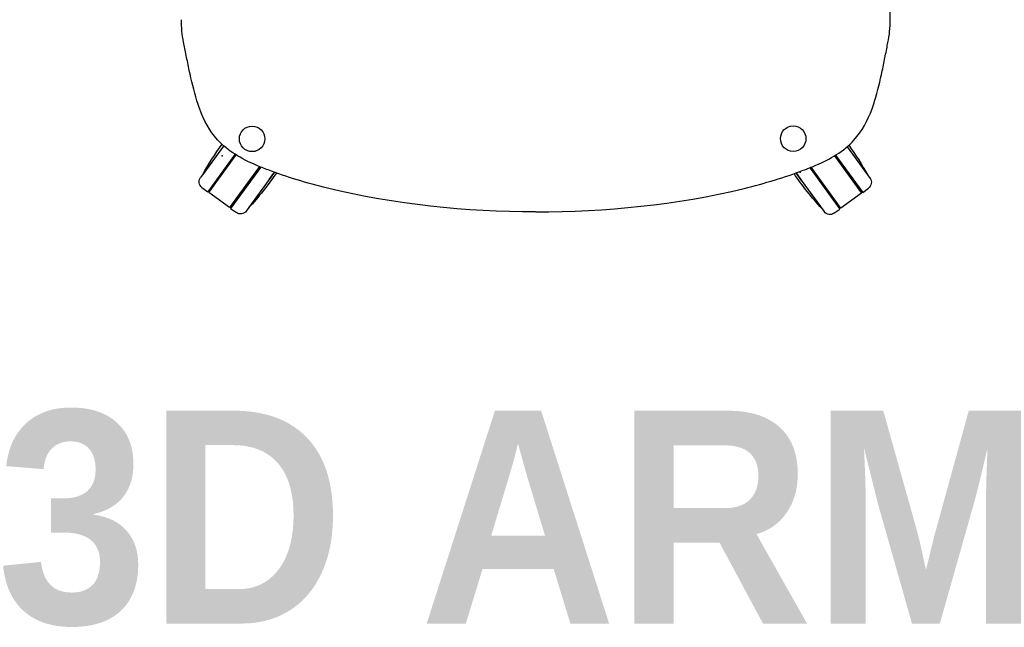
# Model space of a CAD drawing. Header units: metres. Extents: x 1.1 to 14.9, y -7.2 to 0.
# Tile 9 of 22: x 7.958 to 8.653, y -6.971 to -6.543. Entities that reach past the tile are written whole.
import ezdxf

# ---------------------------------------------------------------- set-up
doc = ezdxf.new("R2010")
doc.units = ezdxf.units.M
doc.header["$MEASUREMENT"] = 0
for name, color, linetype in [('2D_Any', 251, 'Continuous'), ('72_AIX_TNKFLEX_D3_FLEX_RUEDA_ESTANDAR', 7, 'Continuous'), ('72_EGR_BASE_TEXT', 7, 'Continuous')]:
    doc.layers.add(name, color=color, linetype=linetype)
doc.styles.add('X3G_ENTITY_127EB', font='Montserrat-Bold.ttf', dxfattribs={"height": 0.15})

# ---------------------------------------------------------------- blocks, each defined once
blk = doc.blocks.new('72AIX_TNKFLEX_D3_CRON_RUEDA_1')
blk.add_circle((0, 0), 0.009)
blk.add_point((0.01, 0.022, -0.069))
blk = doc.blocks.new('2D_fLEX')
at = {"layer": '2D_Any'}
for p, q in [((-0.22015, 0.04637), (-0.23634, 0.02414)), ((-0.22015, 0.04637), (-0.23472, 0.02637)), ((-0.22015, 0.04637), (-0.21998, 0.04661)), ((-0.21998, 0.04661), (-0.22015, 0.04637)), ((0.21958, 0.04591), (0.21957, 0.04592)), ((0.21957, 0.04592), (0.21958, 0.04591)), ((0.21958, 0.04591), (0.23572, 0.02364)), ((0.21958, 0.04591), (0.23411, 0.02587)), ((-0.21207, 0.04049), (-0.2312, 0.01421)), ((-0.23039, 0.01362), (-0.21111, 0.0401)), ((-0.21196, 0.04063), (-0.21207, 0.04049)), ((0.21063, 0.03951), (0.22975, 0.01314)), ((0.21149, 0.04004), (0.23056, 0.01372)), ((-0.19476, 0.03197), (-0.21584, 0.00303)), ((-0.1959, 0.02871), (-0.21503, 0.00244)), ((-0.19381, 0.03158), (-0.1959, 0.02871)), ((-0.18782, 0.02283), (-0.18414, 0.02788)), ((-0.18414, 0.02788), (-0.18782, 0.02283)), ((0.19325, 0.03111), (0.19529, 0.0283)), ((0.21518, 0.00257), (0.19421, 0.0315)), ((0.19529, 0.0283), (0.21437, 0.00198)), ((-0.18782, 0.02283), (-0.20401, 0.0006)), ((-0.18782, 0.02283), (-0.20238, 0.00282)), ((0.1872, 0.02243), (0.18356, 0.02744)), ((0.18356, 0.02744), (0.1872, 0.02243)), ((0.1872, 0.02243), (0.20334, 0.00016)), ((0.1872, 0.02243), (0.20172, 0.00239)), ((-0.23524, 0.01715), (-0.2312, 0.01421)), ((0.23056, 0.01372), (0.23461, 0.01666)), ((-0.21584, 0.00303), (-0.23039, 0.01362)), ((0.22975, 0.01314), (0.21518, 0.00257)), ((-0.21503, 0.00244), (-0.21099, -0.0005)), ((0.21032, -0.00095), (0.21437, 0.00198))]:
    blk.add_line(p, q, dxfattribs=at)
at = {"layer": '2D_Any', "extrusion": (0, 0, -1)}
for centre, radius, start, end in [((0.05554, -0.07349), 0.20513, 29.13038, 36.18716), ((-0.05472, -0.07361), 0.20513, 144.01551, 150.98903), ((0.2323, 0.0212), 0.005, 306.05971, 36.05971), ((0.35243, 0.14269), 0.20513, 214.19945, 222.98903), ((-0.35206, 0.14195), 0.20513, 317.13038, 325.9047), ((-0.23167, 0.02071), 0.005, 144.05971, 234.05971), ((0.20805, 0.00354), 0.005, 216.05971, 306.05971), ((-0.20739, 0.0031), 0.005, 234.05971, 324.05971)]:
    blk.add_arc(centre, radius, start, end, dxfattribs=at)
for centre, major_axis, ratio, end_param in [((-0.22953, 0.07573), (-0.00752, -0.00274), 0.000101, 0.000895), ((-0.14494, 0.02451), (-0.00192, -0.00777), 0.00003, 0.000972)]:
    blk.add_ellipse(centre, major_axis=major_axis, ratio=ratio, start_param=0, end_param=end_param, dxfattribs=at)
at = {"layer": '2D_Any'}
for centre, major_axis, ratio, end_param in [((0.22969, 0.07549), (0.00751, -0.00274), 0.000101, 0.000895), ((0.14504, 0.02436), (0.00191, -0.00777), 0.00003, 0.000972)]:
    blk.add_ellipse(centre, major_axis=major_axis, ratio=ratio, start_param=0, end_param=end_param, dxfattribs=at)
for points in [[(0.24997, 0.1352), (0.24999, 0.13816), (0.25, 0.14112), (0.25001, 0.14408)], [(-0.24816, 0.11961), (-0.24922, 0.12478), (-0.24973, 0.13014), (-0.24975, 0.13546)], [(0.24836, 0.11935), (0.24943, 0.12452), (0.24995, 0.12988), (0.24997, 0.1352)], [(-0.23705, 0.07299), (-0.23768, 0.07474), (-0.23828, 0.07655), (-0.23881, 0.07838)], [(-0.23881, 0.07838), (-0.23881, 0.07838), (-0.23881, 0.07837), (-0.23881, 0.07837)], [(0.2372, 0.07275), (0.23784, 0.07449), (0.23843, 0.0763), (0.23897, 0.07813)], [(0.23897, 0.07813), (0.23897, 0.07813), (0.23897, 0.07813), (0.23897, 0.07812)], [(-0.18858, 0.02952), (-0.19145, 0.03062), (-0.19428, 0.03175), (-0.19703, 0.03293)], [(-0.14685, 0.01674), (-0.16124, 0.02029), (-0.17552, 0.02456), (-0.18858, 0.02952)], [(-0.18858, 0.02952), (-0.18858, 0.02952), (-0.18858, 0.02952), (-0.18858, 0.02952)], [(0.14695, 0.01659), (0.16134, 0.02012), (0.17563, 0.02438), (0.18869, 0.02933)], [(0.18869, 0.02933), (0.19156, 0.03042), (0.19439, 0.03155), (0.19714, 0.03272)], [(0.18869, 0.02933), (0.18869, 0.02933), (0.18869, 0.02933), (0.18869, 0.02933)], [(0, 0), (-0.04929, 0.00006), (-0.09935, 0.00502), (-0.14685, 0.01674)], [(0.00008, 0), (0.04937, 0.00001), (0.09943, 0.00492), (0.14695, 0.01658)]]:
    blk.add_open_spline(points, degree=3, dxfattribs=at)
for points, knots in [([(-0.23881, 0.07838), (-0.24087, 0.08547), (-0.24271, 0.0927), (-0.24496, 0.1033), (-0.24566, 0.10687), (-0.24697, 0.11364), (-0.24759, 0.11683), (-0.24816, 0.11961)], [0.00000283, 0.00000283, 0.00000283, 0.00000283, 0.02276695, 0.02276695, 0.03464784, 0.03464784, 0.04721104, 0.04721104, 0.04721104, 0.04721104]), ([(0.23897, 0.07813), (0.24104, 0.08522), (0.24289, 0.09245), (0.24515, 0.10305), (0.24585, 0.10661), (0.24717, 0.11338), (0.24779, 0.11658), (0.24836, 0.11935)], [0.00000283, 0.00000283, 0.00000283, 0.00000283, 0.02276695, 0.02276695, 0.03464784, 0.03464784, 0.04721104, 0.04721104, 0.04721104, 0.04721104]), ([(-0.19703, 0.03293), (-0.20746, 0.03741), (-0.21712, 0.04288), (-0.22985, 0.05707), (-0.23404, 0.06473), (-0.23705, 0.07299)], [0, 0, 0, 0, 0.03746767, 0.03746767, 0.06650024, 0.06650024, 0.06650024, 0.06650024]), ([(0.19714, 0.03272), (0.20758, 0.03719), (0.21724, 0.04265), (0.22999, 0.05683), (0.23419, 0.06449), (0.2372, 0.07274)], [0, 0, 0, 0, 0.03746767, 0.03746767, 0.06650024, 0.06650024, 0.06650024, 0.06650024]), ([(0, 0.00055), (0, 0.00053), (0, 0.00051), (0, 0.00048), (0, 0.00046), (0, 0.00044)], [0, 0, 0, 0, 0.01552449, 0.01552449, 0.03104897, 0.03104897, 0.03104897, 0.03104897]), ([(0, 0.00055), (0, 0.00053), (0, 0.00051), (0, 0.00048), (0, 0.00046), (0, 0.00044)], [0, 0, 0, 0, 0.01552449, 0.01552449, 0.03104897, 0.03104897, 0.03104897, 0.03104897])]:
    blk.add_open_spline(points, degree=3, knots=knots, dxfattribs=at)
blk = doc.blocks.new('e06e2b80-a123-4871-bf98-8334fe83f5d1')
blk.add_blockref('2D_fLEX', (0.00541, -0.34447, 0.00503))
at = {"layer": '72_AIX_TNKFLEX_D3_FLEX_RUEDA_ESTANDAR', "color": 0}
for p, rotation in [((-0.19448, -0.29299, 0.07403), 144), ((0.18697, -0.29286, 0.07403), 216)]:
    blk.add_blockref('72AIX_TNKFLEX_D3_CRON_RUEDA_1', p, dxfattribs=dict(at, rotation=rotation))

msp = doc.modelspace()

# ---------------------------------------------------------------- block references
msp.add_blockref('e06e2b80-a123-4871-bf98-8334fe83f5d1', (8.31681, -6.33379, -0.00503))

# ---------------------------------------------------------------- texts
at = {"layer": '72_EGR_BASE_TEXT', "color": 1, "true_color": 0xff0000, "insert": (8.31291, -6.81842), "char_height": 0.15, "attachment_point": 2, "style": 'X3G_ENTITY_127EB'}
msp.add_mtext('3D ARM', dxfattribs=at)

doc.saveas('drawing.dxf')
